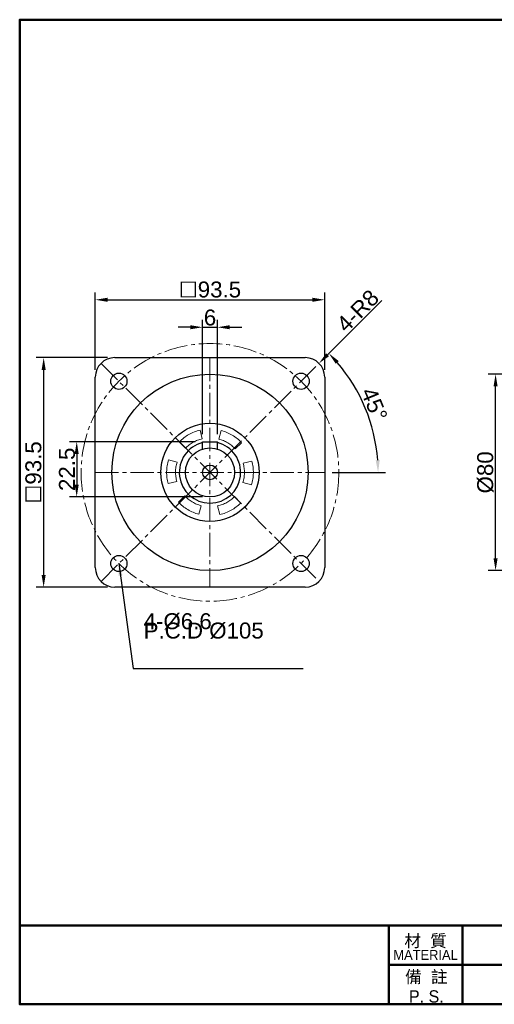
# Model space of a CAD drawing. Header units: millimetres. Extents: x 3106 to 3678, y 771 to 1172.
# Tile 1 of 5: x 3106 to 3299, y 771 to 1172. Entities that reach past the tile are written whole.
import ezdxf

# ---------------------------------------------------------------- set-up
doc = ezdxf.new("R2010")
doc.units = ezdxf.units.MM
doc.linetypes.add('CENTER2', pattern=[28.575, 19.05, -3.175, 3.175, -3.175])
for name, color, linetype, lineweight in [('中心線', 6, 'CENTER2', 5), ('圖框', 7, 'Continuous', 50), ('標註', 4, 'Continuous', 13)]:
    doc.layers.add(name, color=color, linetype=linetype, lineweight=lineweight)
doc.layers.add('產品', color=7, linetype='Continuous')
doc.styles.get("Standard").update_dxf_attribs({"font": 'arial.ttf'})
doc.styles.add('預設-ISO', font='arial.ttf')
doc.dimstyles.new('yuetai', dxfattribs={"dimtxt": 6.5, "dimasz": 5, "dimexe": 3, "dimexo": 3, "dimtad": 1, "dimdsep": 46, "dimtxsty": 'Standard', "dimcen": 0, "dimadec": 0, "dimazin": 0, "dimtfac": 1, "dimtmove": 0, "dimatfit": 3, "dimfxl": 1, "dimarcsym": 0})

# ---------------------------------------------------------------- blocks, each defined once
blk = doc.blocks.new('標題欄框 下標註')
at = {"layer": '圖框'}
for p, q in [((2.28, 73.91), (2.28, 89.91)), ((77.28, 89.91), (77.28, 73.91)), ((92.28, 89.91), (92.28, 73.91)), ((77.28, 81.91), (142.28, 81.91))]:
    blk.add_line(p, q, dxfattribs=at)
for points in [[(2.28, 89.91), (287.28, 89.91), (287.28, 273.91), (2.28, 273.91)], [(287.28, 89.91), (2.28, 89.91), (2.28, 73.91), (287.28, 73.91)]]:
    blk.add_lwpolyline(points, close=True, dxfattribs=at)
at = {"layer": '圖框', "color": 7, "attachment_point": 5, "style": '預設-ISO'}
for s, insert, char_height, width, line_spacing_factor in [('\\f新細明體|b0|i0;\\H2.5000;材  質\\P\\f新細明體|b0|i0;\\H2.0000;MATERIAL', (84.75, 85.5), 3.5, 14.9029, 0.74878), ('\\f新細明體|b0|i0;\\H2.5000;備  註\\PP. S.', (84.9, 77.49), 2.5, 15.0412, 0.958537)]:
    blk.add_mtext(s, dxfattribs=dict(at, insert=insert, char_height=char_height, width=width, line_spacing_factor=line_spacing_factor))
blk = doc.blocks.new('*D19')
at = {"layer": 'Defpoints', "color": 0, "transparency": 16777216}
for p in [(3300.01, 1027.81), (3364.37, 1027.81), (3364.37, 947.81)]:
    blk.add_point(p, dxfattribs=at)
at = {"layer": '標註', "color": 0, "lineweight": -2, "transparency": 16777216}
for p, q in [((3361.37, 1027.81), (3297.01, 1027.81)), ((3300.01, 952.81), (3300.01, 1022.81)), ((3361.37, 947.81), (3297.01, 947.81))]:
    blk.add_line(p, q, dxfattribs=at)
at = {"layer": '標註', "color": 0, "transparency": 16777216}
for points in [[(3299.18, 1022.81), (3300.85, 1022.81), (3300.01, 1027.81)], [(3299.18, 952.81), (3300.85, 952.81), (3300.01, 947.81)]]:
    blk.add_solid(points, dxfattribs=at)
at = {"layer": '標註', "color": 0, "transparency": 16777216, "insert": (3295.89, 987.81), "char_height": 6.5, "attachment_point": 5, "rotation": 90}
blk.add_mtext('Ø80', dxfattribs=at)
blk = doc.blocks.new('*D28')
at = {"layer": 'Defpoints', "color": 0, "transparency": 16777216}
for p in [(3186.64, 1046.93), (3180.64, 1000.31), (3186.64, 1000.31)]:
    blk.add_point(p, dxfattribs=at)
at = {"layer": '標註', "color": 0, "lineweight": -2, "transparency": 16777216}
for p, q in [((3175.64, 1046.93), (3170.64, 1046.93)), ((3180.64, 1003.31), (3180.64, 1049.93)), ((3180.64, 1046.93), (3186.64, 1046.93)), ((3186.64, 1003.31), (3186.64, 1049.93)), ((3191.64, 1046.93), (3196.64, 1046.93))]:
    blk.add_line(p, q, dxfattribs=at)
at = {"layer": '標註', "color": 0, "transparency": 16777216}
for points in [[(3175.64, 1047.76), (3175.64, 1046.1), (3180.64, 1046.93)], [(3191.64, 1047.76), (3191.64, 1046.1), (3186.64, 1046.93)]]:
    blk.add_solid(points, dxfattribs=at)
at = {"layer": '標註', "color": 0, "transparency": 16777216, "insert": (3183.64, 1050.87), "char_height": 6.5, "attachment_point": 5}
blk.add_mtext('6', dxfattribs=at)
blk = doc.blocks.new('*D34')
at = {"layer": 'Defpoints', "color": 0, "transparency": 16777216}
for p in [(3180.64, 1000.31), (3129.32, 977.81), (3183.64, 977.81)]:
    blk.add_point(p, dxfattribs=at)
at = {"layer": '標註', "color": 0, "lineweight": -2, "transparency": 16777216}
for p, q in [((3177.64, 1000.31), (3126.32, 1000.31)), ((3129.32, 995.31), (3129.32, 982.81)), ((3180.64, 977.81), (3126.32, 977.81))]:
    blk.add_line(p, q, dxfattribs=at)
at = {"layer": '標註', "color": 0, "transparency": 16777216}
for points in [[(3128.48, 995.31), (3130.15, 995.31), (3129.32, 1000.31)], [(3128.48, 982.81), (3130.15, 982.81), (3129.32, 977.81)]]:
    blk.add_solid(points, dxfattribs=at)
at = {"layer": '標註', "color": 0, "transparency": 16777216, "insert": (3125.37, 989.06), "char_height": 6.5, "attachment_point": 5, "rotation": 90}
blk.add_mtext('22.5', dxfattribs=at)
blk = doc.blocks.new('*D35')
at = {"layer": 'Defpoints', "color": 0, "transparency": 16777216}
for p in [(3228.04, 1032.21), (3249.82, 1005.54), (3136.89, 987.81), (3230.39, 987.81), (3139.23, 943.4)]:
    blk.add_point(p, dxfattribs=at)
at = {"layer": '標註', "color": 0, "lineweight": -2, "transparency": 16777216}
for p, q in [((3230.17, 1034.33), (3234.2, 1038.37)), ((3233.39, 987.81), (3255.15, 987.81))]:
    blk.add_line(p, q, dxfattribs=at)
blk.add_arc((3183.64, 987.81), 68.51, 4.1823, 40.8177, dxfattribs=at)
at = {"layer": '標註', "color": 0, "transparency": 16777216}
for points in [[(3234.88, 1032.02), (3236.1, 1033.16), (3232.08, 1036.25)], [(3252.8, 992.83), (3251.14, 992.77), (3252.15, 987.81)]]:
    blk.add_solid(points, dxfattribs=at)
at = {"layer": '標註', "color": 0, "transparency": 16777216, "insert": (3250.57, 1015.53), "char_height": 6.5, "attachment_point": 5, "rotation": 292.5}
blk.add_mtext('45°', dxfattribs=at)
blk = doc.blocks.new('*D36')
at = {"layer": 'Defpoints', "color": 0, "transparency": 16777216}
for p in [(3228.04, 1032.21), (3222.39, 1026.56)]:
    blk.add_point(p, dxfattribs=at)
at = {"layer": '標註', "color": 0, "lineweight": -2, "transparency": 16777216}
blk.add_line((3253.67, 1057.84), (3231.58, 1035.75), dxfattribs=at)
at = {"layer": '標註', "color": 0, "transparency": 16777216}
blk.add_solid([(3230.99, 1036.34), (3232.17, 1035.16), (3228.04, 1032.21)], dxfattribs=at)
at = {"layer": '標註', "color": 0, "transparency": 16777216, "insert": (3234.54, 1048.98), "char_height": 6.5, "attachment_point": 1, "rotation": 45}
blk.add_mtext('4-R8', dxfattribs=at)
blk = doc.blocks.new('*D37')
at = {"layer": 'Defpoints', "color": 0, "transparency": 16777216}
for p in [(3230.39, 1058.12), (3136.89, 1026.56), (3230.39, 1026.56)]:
    blk.add_point(p, dxfattribs=at)
at = {"layer": '標註', "color": 0, "lineweight": -2, "transparency": 16777216}
for p, q in [((3136.89, 1029.56), (3136.89, 1061.12)), ((3230.39, 1029.56), (3230.39, 1061.12)), ((3141.89, 1058.12), (3225.39, 1058.12))]:
    blk.add_line(p, q, dxfattribs=at)
at = {"layer": '標註', "color": 0, "transparency": 16777216}
for points in [[(3141.89, 1058.95), (3141.89, 1057.29), (3136.89, 1058.12)], [(3225.39, 1058.95), (3225.39, 1057.29), (3230.39, 1058.12)]]:
    blk.add_solid(points, dxfattribs=at)
at = {"layer": '標註', "color": 0, "transparency": 16777216, "insert": (3183.64, 1062.27), "char_height": 6.5, "attachment_point": 5}
blk.add_mtext('☐93.5', dxfattribs=at)
blk = doc.blocks.new('*D39')
at = {"layer": 'Defpoints', "color": 0, "transparency": 16777216}
for p in [(3144.89, 1034.56), (3115.85, 941.06), (3144.89, 941.06)]:
    blk.add_point(p, dxfattribs=at)
at = {"layer": '標註', "color": 0, "lineweight": -2, "transparency": 16777216}
for p, q in [((3141.89, 1034.56), (3112.85, 1034.56)), ((3115.85, 1029.56), (3115.85, 946.06)), ((3141.89, 941.06), (3112.85, 941.06))]:
    blk.add_line(p, q, dxfattribs=at)
at = {"layer": '標註', "color": 0, "transparency": 16777216}
for points in [[(3115.02, 1029.56), (3116.68, 1029.56), (3115.85, 1034.56)], [(3115.02, 946.06), (3116.68, 946.06), (3115.85, 941.06)]]:
    blk.add_solid(points, dxfattribs=at)
at = {"layer": '標註', "color": 0, "transparency": 16777216, "insert": (3111.69, 987.81), "char_height": 6.5, "attachment_point": 5, "rotation": 90}
blk.add_mtext('☐93.5', dxfattribs=at)

msp = doc.modelspace()

# ---------------------------------------------------------------- linework, layer by layer
at = {"layer": '中心線', "ltscale": 0.5}
for p, q in [((3139.23, 943.4), (3228.044, 1032.213)), ((3139.23, 1032.213), (3228.044, 943.4)), ((3183.637, 1034.556), (3183.637, 941.056)), ((3136.887, 987.806), (3230.387, 987.806))]:
    msp.add_line(p, q, dxfattribs=at)
msp.add_circle((3183.637, 987.806), 52.5, dxfattribs=at)
at = {"layer": '產品'}
for p, q in [((3144.887, 1034.556), (3222.387, 1034.556)), ((3136.887, 949.056), (3136.887, 1026.556)), ((3230.387, 1026.556), (3230.387, 949.056)), ((3180.637, 1000.306), (3186.637, 1000.306)), ((3180.637, 997.346), (3180.637, 1000.306)), ((3186.637, 997.346), (3186.637, 1000.306)), ((3222.387, 941.056), (3144.887, 941.056))]:
    msp.add_line(p, q, dxfattribs=at)
at = {"layer": '產品', "lineweight": 5}
for p, q in [((3179.631, 1005.01), (3180.513, 1001.495)), ((3187.195, 1001.389), (3188.189, 1004.874)), ((3173.653, 997.679), (3171.132, 1000.282)), ((3196.533, 999.878), (3193.93, 997.357)), ((3166.735, 992.939), (3170.22, 991.945)), ((3197.179, 991.517), (3200.694, 992.399)), ((3170.095, 984.096), (3166.58, 983.214)), ((3200.54, 982.674), (3197.054, 983.668)), ((3170.741, 975.735), (3173.345, 978.256)), ((3193.621, 977.934), (3196.143, 975.331)), ((3180.079, 974.224), (3179.086, 970.739)), ((3187.644, 970.603), (3186.762, 974.118))]:
    msp.add_line(p, q, dxfattribs=at)
at = {"layer": '產品'}
for centre, radius in [((3146.514, 1024.93), 3.3), ((3183.637, 987.806), 40), ((3220.76, 1024.93), 3.3), ((3183.637, 987.806), 20), ((3183.637, 987.806), 10), ((3183.637, 987.806), 3), ((3146.514, 950.683), 3.3), ((3220.76, 950.683), 3.3)]:
    msp.add_circle(centre, radius, dxfattribs=at)
for centre, radius, start, end in [((3144.887, 1026.556), 8, 90, 180), ((3222.387, 1026.556), 8, 0, 90), ((3183.637, 987.806), 12.5, 103.88607, 76.11393), ((3144.887, 949.056), 8, 180, 270), ((3222.387, 949.056), 8, 270, 360)]:
    msp.add_arc(centre, radius, start, end, dxfattribs=at)
at = {"layer": '產品', "lineweight": 5}
for points, knots in [([(3171.132, 1000.282), (3171.735, 1000.841), (3172.941, 1001.958), (3175.025, 1003.285), (3177.253, 1004.357), (3178.838, 1004.793), (3179.631, 1005.01)], [0, 0, 0, 0, 0.2499579, 0.4999992, 0.749958, 1, 1, 1, 1]), ([(3188.189, 1004.874), (3188.974, 1004.632), (3190.544, 1004.146), (3192.736, 1003.004), (3194.778, 1001.611), (3195.948, 1000.456), (3196.533, 999.878)], [0, 0, 0, 0, 0.2499579, 0.4999992, 0.7499579, 1, 1, 1, 1]), ([(3180.513, 1001.495), (3179.872, 1001.322), (3178.591, 1000.975), (3176.792, 1000.111), (3175.109, 999.038), (3174.139, 998.132), (3173.653, 997.679)], [0, 0, 0, 0, 0.2499479, 0.4999989, 0.7499479, 1, 1, 1, 1]), ([(3193.93, 997.357), (3193.459, 997.825), (3192.518, 998.761), (3190.871, 999.887), (3189.1, 1000.808), (3187.83, 1001.195), (3187.195, 1001.389)], [0, 0, 0, 0, 0.2499479, 0.4999989, 0.749948, 1, 1, 1, 1]), ([(3166.58, 983.214), (3166.398, 984.016), (3166.034, 985.619), (3165.926, 988.088), (3166.112, 990.553), (3166.527, 992.143), (3166.735, 992.939)], [0, 0, 0, 0, 0.2499579, 0.4999991, 0.7499579, 1, 1, 1, 1]), ([(3170.22, 991.945), (3170.05, 991.304), (3169.71, 990.021), (3169.558, 988.031), (3169.646, 986.036), (3169.946, 984.743), (3170.095, 984.096)], [0, 0, 0, 0, 0.2499479, 0.4999989, 0.7499479, 1, 1, 1, 1]), ([(3197.054, 983.668), (3197.224, 984.309), (3197.565, 985.592), (3197.716, 987.582), (3197.628, 989.577), (3197.329, 990.87), (3197.179, 991.517)], [0, 0, 0, 0, 0.2499479, 0.4999989, 0.7499479, 1, 1, 1, 1]), ([(3200.694, 992.399), (3200.876, 991.597), (3201.241, 989.994), (3201.348, 987.525), (3201.163, 985.06), (3200.747, 983.47), (3200.54, 982.674)], [0, 0, 0, 0, 0.2499579, 0.4999991, 0.7499579, 1, 1, 1, 1]), ([(3179.086, 970.739), (3178.301, 970.981), (3176.73, 971.467), (3174.538, 972.609), (3172.496, 974.002), (3171.326, 975.157), (3170.741, 975.735)], [0, 0, 0, 0, 0.2499579, 0.4999992, 0.7499579, 1, 1, 1, 1]), ([(3173.345, 978.256), (3173.815, 977.788), (3174.756, 976.852), (3176.404, 975.726), (3178.175, 974.805), (3179.444, 974.418), (3180.079, 974.224)], [0, 0, 0, 0, 0.2499479, 0.4999989, 0.749948, 1, 1, 1, 1]), ([(3186.762, 974.118), (3187.402, 974.291), (3188.683, 974.638), (3190.483, 975.502), (3192.166, 976.575), (3193.136, 977.481), (3193.621, 977.934)], [0, 0, 0, 0, 0.2499479, 0.4999989, 0.7499479, 1, 1, 1, 1]), ([(3196.143, 975.331), (3195.54, 974.772), (3194.334, 973.655), (3192.249, 972.328), (3190.022, 971.256), (3188.437, 970.82), (3187.644, 970.603)], [0, 0, 0, 0, 0.2499579, 0.4999992, 0.749958, 1, 1, 1, 1])]:
    msp.add_open_spline(points, degree=3, knots=knots, dxfattribs=at)

# ---------------------------------------------------------------- block references
at = {"layer": '圖框', "xscale": 2.005595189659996, "yscale": 2.005595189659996, "zscale": 2.005595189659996}
msp.add_blockref('標題欄框 下標註', (3101.507, 622.875), dxfattribs=at)

# ---------------------------------------------------------------- texts
at = {"layer": '標註', "insert": (3156.588, 930.428), "char_height": 6.5, "width": 67.63008, "attachment_point": 1, "line_spacing_factor": 0.351155}
msp.add_mtext('4-Ø6.6\\PP.C.D Ø105', dxfattribs=at)

# ---------------------------------------------------------------- dimensions: what is measured, and where the dimension line sits
at = {"layer": '標註'}
dim = msp.add_linear_dim(base=(3230.387, 1058.119), p1=(3136.887, 1026.556), p2=(3230.387, 1026.556), text='☐<>', dimstyle='yuetai', dxfattribs=at)
dim.commit()
dim.dimension.update_dxf_attribs({"geometry": '*D37', "text_midpoint": (3183.637, 1062.273)})
dim = msp.add_radius_dim(center=(3222.387, 1026.556), mpoint=(3228.044, 1032.213), text='4-<>', dimstyle='yuetai', override={"dimtxsty": 'Standard'}, dxfattribs=at)
dim.commit()
dim.dimension.update_dxf_attribs({"geometry": '*D36', "text_midpoint": (3246.453, 1050.622), "dimtype": 164})
dim = msp.add_linear_dim(base=(3186.637, 1046.929), p1=(3180.637, 1000.306), p2=(3186.637, 1000.306), dimstyle='yuetai', dxfattribs=at)
dim.commit()
dim.dimension.update_dxf_attribs({"geometry": '*D28', "text_midpoint": (3183.637, 1050.873)})
dim = msp.add_angular_dim_2l(base=(3249.816, 1005.539), line1=((3139.23, 943.4), (3228.044, 1032.213)), line2=((3136.887, 987.806), (3230.387, 987.806)), dimstyle='yuetai', override={"dimscale": 0}, dxfattribs=at)
dim.commit()
dim.dimension.update_dxf_attribs({"geometry": '*D35', "text_midpoint": (3250.566, 1015.529)})
for base, p1, p2, text, picture, middle in [((3115.849, 941.056), (3144.887, 1034.556), (3144.887, 941.056), '☐<>', '*D39', (3111.694, 987.806)), ((3300.013, 1027.806), (3364.369, 947.806), (3364.369, 1027.806), 'Ø<>', '*D19', (3295.887, 987.806))]:
    dim = msp.add_linear_dim(base=base, p1=p1, p2=p2, angle=90, text=text, dimstyle='yuetai', dxfattribs=at)
    dim.commit()
    dim.dimension.update_dxf_attribs({"geometry": picture, "text_midpoint": middle})
dim = msp.add_linear_dim(base=(3129.317, 977.806), p1=(3180.637, 1000.306), p2=(3183.637, 977.806), angle=90, dimstyle='yuetai', dxfattribs=at)
dim.commit()
dim.dimension.update_dxf_attribs({"geometry": '*D34', "text_midpoint": (3125.373, 989.056)})

# ---------------------------------------------------------------- leaders
at = {"layer": '標註', "annotation_type": 0, "has_hookline": 1, "hookline_direction": 0}
msp.add_leader([(3146.514, 950.683), (3152.303, 907.89), (3220.04, 907.89)], dimstyle='yuetai', dxfattribs=at)

doc.saveas('drawing.dxf')
